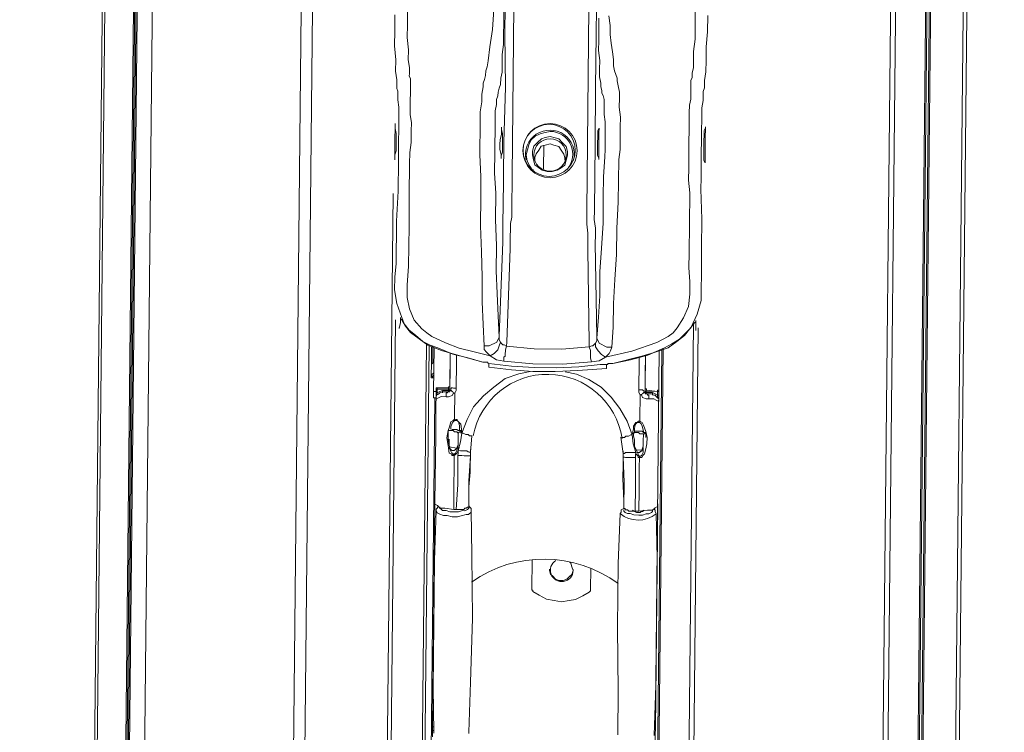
# Model space of a CAD drawing. Header units: metres. Extents: x 779 to 7046, y -512 to 9570.
# Tile 136 of 256: x 2477.433 to 2477.71, y -217.685 to -217.484. Entities that reach past the tile are written whole.
import ezdxf

# ---------------------------------------------------------------- set-up
doc = ezdxf.new("R2010")
doc.units = ezdxf.units.M
doc.linetypes.add('CIĄGłA', pattern=[0])
doc.layers.add('PDF _Geometria', color=7, linetype='Continuous')

# ---------------------------------------------------------------- blocks, each defined once
blk = doc.blocks.new('ADBLUE HELIX 6000')
at = {"layer": 'PDF _Geometria', "lineweight": 9}
for points in [[(72290.61, 10987.94), (72290.61, 12347.05), (72290.97, 12347.05), (72291.33, 12347.05), (72291.68, 12347.05), (72292.03, 12347.05), (72292.38, 12347.05), (72293.08, 12347.05), (72293.79, 12347.05), (72293.79, 12347.76), (72293.79, 12348.11), (72293.79, 12348.47), (72293.79, 12348.82), (72293.79, 12349.17), (72316.72, 12349.17), (72317.08, 12349.17), (72317.43, 12349.17), (72317.43, 12347.05), (72317.43, 12348.11), (72317.43, 12348.47), (72317.43, 12348.82), (72317.78, 12348.82), (72317.78, 12349.17), (72318.14, 12349.17)], [(72456.75, 12349.88), (72456.75, 10988.65), (72403.49, 10988.65), (72403.49, 10987.94), (72403.49, 10986.89), (72403.49, 10986.19), (72403.49, 10985.47), (72403.49, 10984.42), (72403.49, 10983.71), (72403.49, 10983.01), (72403.49, 10981.95), (72403.49, 10449.3)], [(72392.56, 10449.3), (72392.56, 10981.95), (72392.56, 10982.65), (72392.56, 10983.37), (72392.56, 10984.07), (72392.56, 10984.76), (72392.56, 10985.47), (72392.56, 10986.19), (72392.56, 10986.89), (72392.56, 10987.59), (72392.56, 11230.64)], [(72478.27, 12347.76), (72478.27, 10988.65), (72477.92, 10988.65), (72477.58, 10988.65), (72477.22, 10988.65), (72477.22, 10987.94), (72477.22, 10986.89), (72477.22, 10986.19), (72477.22, 10985.47), (72477.22, 10984.42), (72477.22, 10983.71), (72477.22, 10983.01), (72477.22, 10981.95), (72477.58, 10981.95), (72477.92, 10981.95), (72478.27, 10981.95), (72478.27, 10449.3)], [(72467.7, 10449.3), (72467.7, 10981.95), (72467.34, 10981.95), (72466.99, 10981.95), (72466.64, 10981.95), (72466.64, 10982.65), (72466.64, 10983.37), (72466.64, 10984.42), (72466.64, 10985.12), (72466.64, 10985.83), (72466.64, 10986.53), (72466.64, 10987.25), (72466.64, 10987.94), (72458.18, 10988.65), (72458.18, 12349.88)], [(72467.7, 10987.59), (72467.34, 10987.59), (72467.34, 10987.94), (72466.99, 10987.94), (72466.64, 10987.94), (72466.64, 12349.88)], [(72466.99, 10369.93), (72466.99, 10430.26), (72466.99, 10432.74), (72466.99, 10434.85), (72466.99, 10437.32), (72466.99, 10439.79), (72466.99, 10442.27), (72466.99, 10444.72), (72466.99, 10447.19), (72466.99, 10449.3), (72466.99, 10981.95), (72466.99, 10982.65), (72466.99, 10983.37), (72466.99, 10984.07), (72466.99, 10985.12), (72466.99, 10985.83), (72466.99, 10986.53), (72466.99, 10987.25), (72466.99, 10987.94), (72466.99, 12349.88)], [(72477.22, 12347.76), (72477.22, 10988.65), (72468.05, 10987.94), (72468.05, 10987.25), (72468.05, 10986.53), (72468.05, 10985.83), (72468.05, 10985.12), (72468.05, 10984.42), (72468.05, 10983.37), (72468.05, 10982.65), (72468.05, 10981.95), (72467.7, 10981.95), (72467.7, 10982.65), (72467.7, 10983.37), (72467.7, 10984.07), (72467.7, 10985.12), (72467.7, 10985.83), (72467.7, 10986.53), (72467.7, 10987.25), (72467.7, 10987.94), (72468.05, 10987.94), (72468.05, 12349.88)], [(72467.7, 10987.94), (72467.7, 12349.88)], [(72293.79, 12347.05), (72293.79, 10988.3), (72317.08, 10988.3), (72317.08, 10987.25), (72317.08, 10986.53), (72317.08, 10985.83), (72317.08, 10984.76), (72317.08, 10984.07), (72317.08, 10983.37), (72317.08, 10982.29), (72317.08, 10981.6), (72317.43, 10981.6), (72317.78, 10981.6), (72318.14, 10981.6), (72318.14, 10448.95)], [(72206.67, 11781.97), (72235.94, 11781.97), (72235.59, 11781.26), (72235.25, 11779.5), (72235.25, 11777.37), (72234.89, 11774.19), (72234.89, 11770.33), (72234.54, 11766.09), (72234.54, 11761.51), (72234.54, 11756.92), (72234.54, 11756.56), (72234.89, 11756.56), (72235.25, 11756.56), (72235.25, 11059.9)], [(72243.71, 11755.86), (72243.71, 11056.37), (72243.36, 11056.37), (72239.48, 11056.37), (72237.37, 11056.37)], [(72250.4, 11055.67), (72250.4, 11055.33), (72250.06, 11055.33), (72249.72, 11055.33), (72249.36, 11055.67), (72248.29, 11054.97), (72246.89, 11054.97), (72245.83, 11054.97), (72244.75, 11055.67), (72244.07, 11056.37), (72243.71, 11056.37), (72244.07, 11056.37), (72244.07, 11056.73), (72244.07, 11057.07), (72244.07, 11737.16)], [(71754.11, 11756.56), (71754.11, 11059.9), (71810.18, 11059.9), (71856.06, 11059.9), (71902.24, 11059.9), (71948.1, 11059.9), (71994.33, 11059.9), (72040.52, 11059.9), (72086.38, 11059.9), (72132.6, 11059.9), (72178.47, 11059.9), (72234.54, 11059.9), (72234.54, 11756.56)], [(72242.64, 11056.73), (72243.36, 11056.37), (72243.36, 11756.2), (72235.25, 11756.56), (72235.25, 11756.92), (72234.89, 11756.92), (72234.54, 11756.92)], [(72290.61, 11741.39), (72250.76, 11741.39), (72250.76, 11741.05), (72250.76, 11740.69), (72250.76, 11740.34), (72250.76, 11739.99), (72250.76, 11739.63), (72250.06, 11739.63), (72249.36, 11739.28), (72248.65, 11739.28), (72248.65, 11057.79)], [(72244.07, 11060.26), (72244.07, 11060.62), (72244.42, 11060.62), (72244.42, 11060.96), (72244.42, 11062.02), (72244.42, 11062.37), (72244.42, 11062.73), (72244.42, 11063.09), (72244.07, 11063.09), (72244.42, 11063.09), (72244.42, 11736.47), (72244.07, 11736.47), (72244.07, 11736.81)], [(72405.26, 11325.16), (72405.26, 11320.57), (72404.91, 11316.34), (72404.91, 11312.46), (72404.91, 11309.28), (72404.55, 11306.82), (72404.55, 11304.72), (72404.2, 11303.65), (72404.2, 11302.58), (72404.2, 11301.89), (72404.2, 11301.18), (72403.84, 11299.05), (72403.84, 11295.89), (72403.84, 11292.73), (72403.84, 11289.9), (72403.84, 11286.38), (72403.84, 11282.84), (72403.84, 11279.32), (72403.84, 11276.13), (72404.2, 11267.66), (72404.2, 11259.56), (72404.2, 11255.68), (72404.2, 11251.79), (72404.2, 11248.26), (72404.2, 11244.75), (72403.15, 11240.86), (72401.37, 11236.99), (72399.97, 11235.56), (72398.2, 11233.8), (72396.07, 11232.4), (72393.98, 11231.33), (72389.37, 11229.22), (72384.46, 11227.81), (72379.51, 11226.74), (72378.47, 11226.74), (72378.11, 11226.74), (72378.11, 11226.41), (72377.75, 11226.41), (72375.97, 11226.41), (72369.98, 11225.69), (72363.63, 11225.34), (72357.3, 11225.34), (72350.94, 11225.69), (72344.59, 11226.41), (72344.24, 11226.41), (72344.24, 11226.74), (72343.88, 11226.74), (72342.82, 11226.74), (72338.95, 11227.81), (72334.35, 11228.86), (72330.11, 11230.64), (72328, 11231.33), (72325.9, 11232.4), (72323.78, 11234.16), (72322.01, 11235.56), (72320.61, 11237.33), (72319.9, 11239.1), (72318.48, 11242.98), (72317.78, 11246.85), (72317.78, 11250.39), (72318.14, 11254.25), (72318.14, 11258.15), (72318.14, 11262.03), (72318.14, 11266.26), (72318.48, 11274.72), (72318.48, 11283.19), (72318.48, 11286.02), (72318.48, 11289.18), (72318.48, 11291.66), (72318.48, 11295.19), (72318.48, 11298.36), (72318.14, 11300.47), (72318.14, 11301.89), (72318.14, 11302.94), (72317.78, 11303.65), (72317.78, 11304.36), (72317.78, 11306.12), (72317.43, 11308.57), (72317.43, 11311.76), (72317.08, 11315.65), (72317.08, 11319.88), (72317.08, 11324.46)], [(72377.39, 11324.8), (72377.75, 11322), (72377.75, 11319.53), (72378.11, 11317.04), (72378.47, 11314.57), (72378.8, 11312.46), (72378.8, 11310.71), (72379.15, 11309.28), (72379.51, 11308.23), (72379.86, 11307.18), (72379.86, 11306.47), (72380.22, 11305.05), (72380.58, 11303.29), (72380.58, 11301.54), (72380.58, 11299.05), (72380.93, 11296.25), (72380.93, 11293.41), (72380.93, 11290.24), (72380.93, 11287.06), (72380.58, 11284.24), (72380.58, 11278.26), (72380.58, 11272.25), (72380.22, 11264.86), (72380.22, 11257.44), (72379.86, 11250.39), (72379.51, 11243.69), (72379.51, 11236.99), (72379.15, 11231.33), (72378.8, 11230.28), (72378.47, 11229.57), (72377.39, 11228.52), (72384.79, 11230.28), (72391.85, 11232.75), (72395.03, 11234.51), (72396.46, 11235.56), (72397.5, 11236.99), (72399.26, 11239.79), (72400.68, 11242.98), (72401.02, 11246.51), (72401.02, 11250.03), (72400.68, 11253.92), (72400.68, 11258.15), (72400.68, 11266.26), (72400.68, 11275.08), (72400.32, 11278.6), (72400.32, 11282.12), (72400.32, 11285.66), (72400.32, 11289.18), (72400.32, 11293.05), (72400.32, 11295.53), (72400.32, 11297.65), (72400.32, 11299.76), (72400.68, 11301.54), (72400.68, 11302.94), (72400.68, 11304.36), (72400.68, 11305.76), (72400.68, 11306.82), (72401.02, 11307.53), (72401.02, 11308.93), (72401.37, 11310.35), (72401.37, 11312.11), (72401.37, 11314.93), (72401.73, 11318.46), (72401.73, 11322.34), (72401.73, 11326.22)], [(72320.61, 11325.86), (72320.61, 11321.64), (72320.61, 11318.1), (72320.95, 11314.57), (72320.95, 11311.76), (72321.3, 11309.65), (72321.3, 11307.87), (72321.3, 11307.18), (72321.65, 11306.47), (72321.65, 11305.76), (72321.65, 11304.72), (72321.65, 11303.65), (72321.65, 11302.25), (72321.65, 11300.47), (72321.65, 11298.36), (72321.65, 11296.25), (72322.01, 11294.12), (72322.01, 11291.66), (72322.01, 11288.47), (72321.65, 11285.66), (72321.65, 11282.48), (72321.65, 11273.67), (72321.65, 11264.86), (72321.65, 11259.2), (72321.65, 11253.56), (72321.3, 11248.26), (72321.3, 11244.75), (72322.01, 11241.57), (72323.42, 11238.39), (72325.54, 11235.93), (72326.95, 11234.87), (72328.36, 11233.8), (72332.24, 11232.04), (72336.13, 11230.64), (72340.35, 11229.57), (72344.95, 11228.52), (72343.88, 11229.57), (72343.18, 11230.28), (72343.18, 11231.33), (72342.82, 11237.33), (72342.46, 11243.69), (72342.46, 11250.74), (72342.12, 11257.79), (72341.77, 11265.19), (72341.77, 11273.31), (72341.77, 11278.96), (72341.41, 11285.31), (72341.41, 11288.11), (72341.41, 11291.3), (72341.41, 11294.47), (72341.41, 11297.3), (72341.77, 11300.12), (72341.77, 11302.25), (72342.12, 11304.36), (72342.12, 11305.41), (72342.46, 11306.47), (72342.82, 11307.53), (72342.82, 11308.93), (72343.18, 11309.99), (72343.52, 11311.76), (72343.88, 11315.65), (72344.59, 11320.57), (72344.95, 11326.22)], [(72347.77, 11232.4), (72348.11, 11232.04), (72348.46, 11231.69), (72348.81, 11231.69), (72349.52, 11231.33), (72349.52, 11232.4), (72350.24, 11258.84), (72350.24, 11262.38), (72350.24, 11264.14), (72350.24, 11265.91), (72350.6, 11267.66), (72350.6, 11269.43), (72350.6, 11269.79), (72350.6, 11279.32), (72350.6, 11288.83), (72350.6, 11307.87), (72350.6, 11327.29)], [(72373.86, 11334.69), (72373.86, 11319.53), (72373.86, 11304.36), (72373.86, 11288.83), (72373.86, 11279.32), (72373.86, 11269.79), (72373.86, 11267.32), (72374.22, 11264.86), (72374.22, 11262.74), (72374.22, 11260.6), (72374.93, 11234.16), (72374.93, 11233.8), (72374.93, 11233.09), (72374.58, 11232.4), (72374.22, 11232.04), (72373.86, 11231.69), (72373.51, 11231.69), (72372.82, 11231.33), (72372.82, 11232.4), (72372.11, 11258.84), (72372.11, 11261.31), (72372.11, 11263.43), (72371.75, 11265.91), (72371.75, 11269.07), (72371.75, 11269.43), (72371.75, 11269.79), (72371.75, 11279.32), (72371.75, 11288.83), (72371.75, 11307.87), (72371.75, 11326.91)], [(72379.15, 11231.33), (72377.75, 11231.33), (72377.04, 11231.69), (72376.33, 11232.04), (72375.62, 11232.4), (72375.29, 11233.09), (72374.93, 11233.8), (72375.29, 11239.79), (72375.62, 11245.8), (72375.62, 11252.51), (72375.97, 11259.2), (72376.33, 11266.26), (72376.33, 11273.67), (72376.33, 11279.32), (72376.68, 11284.95), (72376.68, 11287.06), (72376.68, 11289.18), (72376.68, 11290.94), (72376.68, 11292.73), (72376.68, 11294.83), (72376.33, 11296.94), (72376.33, 11298.72), (72376.33, 11300.12), (72376.33, 11301.18), (72375.97, 11302.25), (72375.62, 11302.94), (72375.62, 11303.65), (72375.29, 11304.72), (72375.29, 11305.76), (72374.93, 11307.53), (72374.93, 11309.65), (72374.93, 11312.11), (72374.58, 11314.93), (72374.58, 11317.76), (72374.58, 11320.92), (72374.58, 11324.11)], [(72347.77, 11325.52), (72347.77, 11322.34), (72347.77, 11319.17), (72347.77, 11316.34), (72347.42, 11313.53), (72347.42, 11311.04), (72347.42, 11308.57), (72347.06, 11306.82), (72347.06, 11305.05), (72346.71, 11304), (72346.35, 11302.94), (72346.35, 11301.89), (72345.99, 11300.83), (72345.99, 11299.43), (72345.63, 11297.65), (72345.63, 11295.89), (72345.63, 11293.77), (72345.63, 11291.3), (72345.63, 11288.83), (72345.63, 11286.02), (72345.63, 11280.01), (72345.99, 11274.38), (72345.99, 11266.97), (72346.35, 11259.56), (72346.35, 11252.51), (72346.71, 11246.15), (72347.06, 11239.79), (72347.42, 11233.8), (72347.06, 11233.09), (72346.71, 11232.4), (72345.99, 11232.04), (72345.3, 11231.69), (72344.59, 11231.33), (72343.18, 11231.33)], [(72374.58, 11232.4), (72374.58, 11231.33), (72375.29, 11230.28), (72376.33, 11229.22), (72377.39, 11228.52), (72375.62, 11227.45), (72373.51, 11227.1), (72365.4, 11226.41), (72356.94, 11226.41), (72348.81, 11227.1), (72346.71, 11227.45), (72344.95, 11228.52), (72345.99, 11229.22), (72347.06, 11230.28), (72347.42, 11231.33), (72347.77, 11232.4), (72347.42, 11233.09), (72347.42, 11233.8), (72347.42, 11234.16), (72348.11, 11260.6), (72348.11, 11262.74), (72348.11, 11264.86), (72348.11, 11267.32), (72348.11, 11269.79), (72348.11, 11279.32), (72348.11, 11288.83), (72348.46, 11304.36), (72348.11, 11319.53), (72348.11, 11334.69)], [(72317.43, 11283.55), (72317.43, 11283.91), (72317.43, 11284.95), (72317.78, 11286.02), (72317.78, 11287.78), (72317.78, 11289.18), (72317.78, 11290.94), (72317.43, 11292.37), (72317.43, 11293.41), (72317.43, 11293.77), (72317.43, 11293.41), (72317.43, 11293.05), (72317.43, 11291.66), (72317.43, 11290.24), (72317.43, 11289.18), (72317.43, 11287.42), (72317.43, 11286.02), (72317.43, 11284.59), (72317.43, 11283.91)], [(72404.91, 11293.77), (72404.91, 11293.41), (72404.55, 11292.73), (72404.55, 11291.3), (72404.55, 11289.9), (72404.55, 11288.11), (72404.55, 11286.38), (72404.55, 11284.95), (72404.55, 11284.24), (72404.91, 11283.55), (72404.91, 11283.91), (72404.91, 11284.59), (72404.91, 11285.66), (72404.91, 11287.06), (72404.91, 11288.11), (72404.91, 11289.9), (72404.91, 11291.3), (72404.91, 11292.73), (72404.91, 11293.41)], [(72356.94, 11283.91), (72356.94, 11284.59), (72357.3, 11285.66), (72357.98, 11286.7), (72358.7, 11287.78), (72359.77, 11288.11), (72361.16, 11288.47), (72362.22, 11288.11), (72363.63, 11287.78), (72364.33, 11286.7), (72365.05, 11285.66), (72365.4, 11284.59), (72365.4, 11283.91)], [(72359.41, 11288.11), (72359.41, 11281.41)], [(72317.08, 11274.02), (72317.08, 10988.3), (72317.43, 10988.3), (72317.78, 10988.3), (72318.14, 10988.3), (72318.14, 10987.25), (72318.14, 10986.53), (72318.14, 10985.83), (72318.14, 10984.76), (72318.14, 10984.07), (72318.14, 10983.01), (72318.14, 10982.29), (72318.14, 10981.6), (72326.95, 10981.6), (72326.95, 10448.95)], [(72319.2, 11236.27), (72319.2, 11235.93), (72319.55, 11237.69), (72319.55, 11239.1), (72319.55, 11238.74), (72319.9, 11238.39), (72320.95, 11236.63), (72322.37, 11234.87), (72324.84, 11233.09), (72327.31, 11231.33), (72331.19, 11229.92), (72334.71, 11228.86), (72342.82, 11226.74)], [(72379.51, 11226.74), (72387.64, 11228.86), (72391.15, 11229.92), (72395.03, 11231.33), (72397.5, 11233.09), (72399.61, 11234.87), (72401.02, 11236.63), (72402.45, 11238.39), (72402.79, 11238.74), (72402.79, 11239.1), (72402.79, 11237.69), (72402.79, 11236.27)], [(72318.14, 11238.39), (72318.14, 10988.3), (72326.95, 10987.59), (72326.95, 10986.89), (72326.95, 10986.19), (72326.95, 10985.12), (72326.95, 10984.42), (72326.95, 10983.71), (72326.95, 10983.01), (72326.95, 10982.29), (72326.95, 10981.6), (72327.31, 10981.6), (72327.64, 10981.6), (72327.64, 10448.95)], [(72402.09, 11238.04), (72402.09, 10988.65)], [(72403.49, 10988.65), (72403.49, 11236.99)], [(72326.95, 11231.69), (72326.95, 10987.59), (72327.31, 10987.59), (72327.64, 10987.59), (72327.64, 10986.53), (72327.64, 10985.83), (72327.64, 10985.12), (72327.64, 10984.42), (72327.64, 10983.71), (72327.64, 10983.01), (72327.64, 10982.29), (72327.64, 10981.6)], [(72327.64, 10987.59), (72327.64, 11231.33)], [(72329.07, 11227.1), (72329.07, 11226.74), (72328.72, 11226.41), (72328.36, 11226.05), (72328.36, 11226.41), (72328.36, 11227.45), (72328.36, 11228.52), (72328.36, 11229.92), (72328.36, 11230.97)], [(72329.07, 11226.74), (72328.72, 11226.41), (72328.36, 11226.05), (72328.72, 11226.41), (72328.72, 11227.1), (72328.72, 11228.17), (72328.72, 11229.22), (72328.72, 11230.64), (72328.72, 11230.97)], [(72329.07, 11230.64), (72329.07, 11218.28), (72329.07, 11217.58), (72329.07, 11216.88), (72329.07, 11216.52), (72329.78, 11216.52)], [(72348.81, 11227.1), (72348.81, 11228.17), (72349.17, 11228.52), (72349.17, 11229.22), (72349.17, 11229.92), (72349.17, 11230.28), (72349.52, 11231.33), (72357.3, 11230.64), (72365.05, 11230.64), (72372.82, 11231.33), (72373.16, 11230.28), (72373.16, 11229.92), (72373.16, 11229.22), (72373.16, 11228.52), (72373.16, 11228.17), (72373.51, 11227.1)], [(72392.56, 10987.59), (72392.92, 10987.59), (72392.92, 10987.94), (72393.27, 10987.94), (72393.62, 10987.94), (72393.62, 11230.97)], [(72393.27, 11230.64), (72393.27, 10987.94), (72393.27, 10987.25), (72393.27, 10986.53), (72393.27, 10985.83), (72393.27, 10985.12), (72393.27, 10984.07), (72393.27, 10983.37), (72393.27, 10982.65), (72393.27, 10981.95), (72393.27, 10449.3), (72393.27, 10447.19), (72393.27, 10444.72), (72393.27, 10442.27), (72393.27, 10439.79), (72393.27, 10437.32), (72393.27, 10434.85), (72393.27, 10432.74), (72393.27, 10430.26), (72393.27, 10369.23), (72392.92, 10369.23), (72392.56, 10369.23), (72392.56, 10369.59), (72392.92, 10369.59)], [(72333.29, 11219.35), (72333.29, 11219.69), (72333.63, 11219.69), (72333.63, 11220.05), (72333.63, 11229.22), (72333.63, 11225.34), (72333.63, 11218.64), (72333.99, 11218.64), (72334.35, 11218.28), (72335.07, 11217.94), (72334.71, 11217.94), (72334.35, 11217.22), (72333.29, 11216.88), (72332.6, 11216.88), (72331.19, 11216.88), (72330.47, 11216.52), (72329.78, 11216.17), (72329.78, 11216.88), (72329.78, 11217.58), (72329.78, 11217.94), (72329.78, 11218.99), (72330.11, 11218.99), (72330.11, 11219.35)], [(72335.42, 11228.52), (72335.42, 11226.41), (72335.42, 11219.35), (72335.07, 11219.35), (72334.71, 11219.35), (72334.35, 11219.35), (72333.99, 11219.35), (72333.99, 11218.99), (72333.63, 11218.99), (72333.63, 11218.64), (72333.63, 11218.28), (72333.29, 11218.28), (72332.95, 11218.28), (72332.24, 11218.28), (72331.54, 11218.28), (72330.83, 11217.94), (72330.47, 11217.58), (72329.78, 11217.22), (72329.78, 11216.88), (72329.78, 11216.52), (72329.78, 11216.17), (72329.78, 11216.88), (72330.11, 11217.58), (72330.11, 11217.94), (72330.83, 11218.28), (72331.54, 11218.64), (72331.54, 11218.28), (72331.54, 11217.94)], [(72386.93, 11219.35), (72386.93, 11221.45), (72386.93, 11225.34), (72386.93, 11228.52)], [(72388.68, 11218.64), (72388.68, 11220.75), (72388.68, 11224.64), (72388.68, 11228.17), (72388.68, 11229.22), (72388.68, 11220.05), (72388.68, 11219.69), (72389.03, 11219.69), (72389.03, 11219.35), (72392.2, 11218.99), (72392.2, 11217.94), (72392.56, 11217.94)], [(72329.07, 11223.58), (72328.36, 11222.87), (72328.36, 11226.05), (72328.36, 11222.87), (72328.72, 11222.52), (72329.07, 11222.87)], [(72328.36, 11226.05), (72328.36, 11226.05)], [(72344.24, 11226.41), (72344.59, 11226.41), (72344.59, 11226.05), (72344.59, 11225.34), (72350.94, 11224.64), (72356.94, 11224.27), (72363.29, 11224.27), (72369.64, 11224.64), (72377.75, 11225.34), (72377.75, 11226.41), (72378.11, 11226.41)], [(72328.72, 11222.16), (72328.72, 11222.52), (72328.36, 11222.52), (72328.36, 11222.87), (72328.36, 11222.52), (72328.36, 11222.16), (72328.72, 11222.16), (72329.07, 11222.16)], [(72328.36, 11222.87), (72328.36, 11222.87)], [(72356.23, 11224.27), (72353.07, 11223.58), (72349.17, 11222.16), (72345.99, 11219.69), (72343.18, 11217.22), (72340.35, 11214.06), (72338.6, 11210.52), (72337.18, 11206.64), (72336.82, 11204.17), (72336.13, 11201.7), (72336.82, 11201.7), (72337.53, 11201.7), (72337.89, 11201.7), (72338.6, 11201.7), (72338.95, 11201.35), (72339.3, 11201.35), (72339.65, 11201.35), (72340, 11205.93), (72339.65, 11205.93), (72339.3, 11205.93), (72338.95, 11206.29), (72338.25, 11206.29), (72337.53, 11206.64), (72337.18, 11206.64), (72337.18, 11207), (72336.82, 11209.13), (72336.13, 11209.82), (72335.77, 11210.18), (72335.77, 11210.52), (72335.42, 11210.52), (72335.07, 11210.52), (72335.07, 11211.23), (72335.07, 11217.94), (72335.42, 11218.64), (72335.42, 11219.35)], [(72366.12, 11224.27), (72369.27, 11223.58), (72372.82, 11222.16), (72376.33, 11220.05), (72379.15, 11217.22), (72381.62, 11214.06), (72383.74, 11210.52), (72385.15, 11206.64), (72384.79, 11206.64), (72384.1, 11206.29), (72383.38, 11206.29), (72383.03, 11205.93), (72382.67, 11205.93), (72382.33, 11205.93), (72381.98, 11205.93), (72382.67, 11201.35), (72383.03, 11201.35), (72383.38, 11201.7), (72383.74, 11201.7), (72384.46, 11201.7), (72384.79, 11201.7), (72385.5, 11201.7), (72386.21, 11201.7), (72386.21, 11201.35), (72386.93, 11200.65), (72386.93, 11200.3), (72387.28, 11200.3), (72387.28, 11200.65)], [(72333.63, 11218.99), (72333.29, 11218.99), (72333.29, 11219.35), (72330.11, 11219.35), (72329.78, 11219.35), (72329.78, 11218.99), (72329.78, 11212.29), (72329.78, 11205.93), (72329.78, 11199.58), (72329.78, 11193.25), (72329.78, 11187.26), (72329.78, 11123.75)], [(72382.67, 11201.35), (72382.67, 11200.3), (72383.03, 11200.3), (72383.38, 11200.3), (72383.74, 11200.3), (72384.46, 11200.3), (72384.79, 11200.3), (72385.5, 11200.3), (72386.21, 11200.3), (72386.21, 11200.99), (72386.21, 11201.7), (72385.5, 11204.17), (72385.15, 11206.64), (72385.5, 11208.4), (72385.5, 11209.13), (72386.21, 11210.18), (72386.57, 11210.18), (72386.93, 11210.52), (72387.28, 11210.52), (72387.28, 11211.23), (72387.28, 11217.94), (72386.93, 11218.64), (72386.93, 11219.35), (72387.28, 11219.35), (72387.64, 11219.35), (72387.97, 11219.35), (72388.33, 11218.99), (72388.68, 11218.99), (72388.68, 11218.64), (72388.33, 11218.64), (72387.97, 11218.28), (72387.28, 11217.94), (72387.64, 11217.94), (72387.97, 11217.22), (72389.03, 11216.88), (72389.73, 11216.88), (72391.15, 11216.88), (72391.85, 11216.52), (72392.56, 11216.17), (72392.56, 11216.88), (72392.56, 11217.58), (72392.56, 11217.94), (72392.56, 11218.28), (72392.56, 11218.99)], [(72388.68, 11218.99), (72389.03, 11218.99), (72389.03, 11219.35)], [(72389.73, 11216.88), (72389.73, 11217.22), (72389.73, 11217.58), (72389.73, 11217.94), (72389.37, 11217.94), (72389.37, 11218.28), (72389.03, 11218.28), (72389.03, 11218.64), (72389.03, 11218.99), (72392.2, 11218.99), (72392.2, 11219.35)], [(72392.56, 11218.99), (72392.56, 11219.35), (72392.2, 11219.35)], [(72329.07, 11218.28), (72329.78, 11218.28)], [(72329.78, 11218.99), (72329.78, 11218.99)], [(72329.78, 11217.94), (72330.11, 11217.94), (72330.11, 11218.99), (72333.29, 11218.99), (72333.29, 11218.64), (72331.54, 11218.64)], [(72329.78, 11218.99), (72329.78, 11218.99)], [(72332.6, 11216.88), (72332.6, 11217.22), (72332.6, 11217.58), (72332.6, 11217.94), (72332.95, 11217.94), (72332.95, 11218.28)], [(72333.29, 11218.28), (72333.29, 11218.64), (72333.63, 11218.64)], [(72333.63, 11218.64), (72333.63, 11218.64)], [(72333.63, 11218.28), (72333.63, 11218.28)], [(72388.68, 11218.64), (72388.68, 11218.64)], [(72390.81, 11217.94), (72390.81, 11218.28), (72390.81, 11218.64)], [(72392.56, 11218.99), (72392.2, 11218.99)], [(72392.56, 11218.99), (72392.56, 11218.99)], [(72392.56, 11218.99), (72392.56, 11218.99)], [(72329.43, 11007.71), (72329.43, 11216.52)], [(72329.78, 11187.26), (72329.78, 11186.53), (72330.47, 11186.19), (72331.19, 11185.47), (72332.6, 11185.47), (72335.07, 11185.12), (72335.07, 11191.12), (72335.07, 11197.47), (72335.07, 11200.3), (72334.71, 11200.3), (72334.35, 11200.3), (72334.35, 11200.65), (72333.63, 11200.99), (72333.29, 11203.1), (72332.95, 11205.24), (72333.29, 11207.35), (72333.63, 11208.4), (72333.99, 11209.82), (72334.71, 11210.18), (72335.07, 11210.52), (72335.07, 11210.18), (72334.71, 11209.82), (72334.35, 11209.46), (72333.99, 11208.4), (72333.99, 11207.69)], [(72336.46, 11207.35), (72336.46, 11208.76), (72336.13, 11209.82), (72335.77, 11210.18), (72335.42, 11210.18), (72335.07, 11210.18)], [(72387.28, 11210.18), (72386.93, 11210.18), (72386.57, 11210.18), (72386.21, 11209.82), (72385.85, 11209.13), (72385.85, 11208.4), (72385.85, 11207.35)], [(72392.2, 11123.75), (72392.56, 11123.75), (72392.56, 11187.26), (72392.56, 11186.53), (72391.85, 11186.19), (72391.15, 11185.47), (72389.73, 11185.47), (72387.28, 11185.12), (72387.28, 11191.12), (72387.28, 11197.47), (72387.28, 11200.3), (72387.64, 11200.3), (72387.97, 11200.3), (72388.33, 11200.99), (72388.68, 11201.35), (72389.03, 11202.77), (72389.37, 11204.17), (72389.37, 11205.93), (72389.03, 11207.69), (72388.33, 11209.46), (72387.97, 11210.18), (72387.28, 11210.52), (72387.28, 11210.18), (72387.64, 11209.82), (72387.97, 11209.13), (72388.33, 11207.69), (72388.33, 11207.35)], [(72334.71, 11207.69), (72334.35, 11207.69), (72334.71, 11207.69), (72335.07, 11207.69), (72335.42, 11207.69), (72335.77, 11207.69), (72336.13, 11207.35), (72336.46, 11207.35), (72336.82, 11207.35), (72336.82, 11206.64), (72336.82, 11207.35), (72336.82, 11207), (72336.46, 11207), (72336.13, 11206.64), (72335.77, 11207), (72335.42, 11207), (72335.07, 11207), (72334.71, 11207.35), (72334.35, 11207.35), (72333.99, 11207.35), (72333.63, 11207.35), (72333.29, 11207.35), (72333.29, 11207)], [(72333.29, 11207.35), (72333.29, 11207.35)], [(72333.29, 11207.35), (72333.29, 11205.93), (72333.29, 11204.88), (72333.63, 11203.1)], [(72336.13, 11206.64), (72336.13, 11204.53), (72336.13, 11203.46), (72335.77, 11202.41), (72336.13, 11202.41), (72336.46, 11202.41), (72336.46, 11202.77)], [(72388.33, 11207), (72387.97, 11207), (72387.64, 11207), (72387.28, 11207), (72386.93, 11207.35), (72386.57, 11207.35), (72386.21, 11207.35), (72385.85, 11207.35), (72385.5, 11207), (72385.5, 11207.35)], [(72388.33, 11203.1), (72388.33, 11201.7), (72387.97, 11200.99), (72387.64, 11200.65), (72387.28, 11200.65), (72386.93, 11200.99), (72386.93, 11201.35), (72386.57, 11202.06), (72385.85, 11203.46), (72385.85, 11205.24), (72385.5, 11206.29), (72385.5, 11207)], [(72388.33, 11202.77), (72388.33, 11202.41), (72387.97, 11202.41), (72388.33, 11203.46), (72388.33, 11204.88), (72388.33, 11207), (72388.68, 11207), (72389.03, 11207.35), (72388.68, 11207.35), (72388.33, 11207.35), (72387.97, 11207.69), (72387.64, 11207.69), (72387.28, 11207.69), (72386.93, 11207.69), (72386.57, 11207.69), (72386.21, 11207.69), (72385.85, 11207.69)], [(72389.03, 11205.93), (72389.03, 11207.35)], [(72336.13, 11203.46), (72336.13, 11203.1), (72335.77, 11201.7), (72335.42, 11200.99), (72335.07, 11200.65), (72334.71, 11200.65), (72334.71, 11200.99), (72334.35, 11200.99), (72333.99, 11201.7), (72333.63, 11203.1), (72333.63, 11204.17), (72333.63, 11204.88)], [(72340, 11122.34), (72340, 11121.98)], [(72330.11, 11121.98), (72330.11, 11122.34), (72330.11, 11121.98)], [(72340, 11121.98), (72340, 11122.34), (72340.35, 11136.44), (72340.72, 11154.45), (72340.35, 11172.44), (72340, 11184.79), (72340, 11185.47), (72339.65, 11185.83), (72339.3, 11186.19), (72339.3, 11193.25), (72339.65, 11200.3), (72339.65, 11201.35)], [(72335.07, 11200.65), (72334.71, 11200.65), (72335.07, 11200.3), (72335.42, 11200.65), (72335.77, 11200.99), (72336.13, 11201.7), (72336.13, 11200.99), (72336.13, 11200.3), (72336.82, 11200.3), (72337.18, 11200.3), (72337.89, 11200.3), (72338.6, 11200.3), (72338.95, 11200.3), (72339.3, 11200.3), (72339.65, 11200.3), (72339.65, 11202.06), (72339.65, 11195.71), (72339.3, 11191.48), (72339.3, 11187.96), (72339.3, 11186.53), (72339.3, 11186.19), (72339.3, 11185.83), (72338.95, 11185.83), (72338.6, 11185.47), (72338.25, 11185.47), (72337.89, 11185.12), (72337.18, 11185.12), (72336.46, 11185.12), (72335.77, 11185.12)], [(72335.07, 11185.12), (72335.77, 11185.12), (72336.13, 11192.18), (72336.13, 11200.3)], [(72339.65, 11201.35), (72339.65, 11201.35)], [(72386.21, 11185.12), (72385.85, 11185.12), (72385.15, 11185.12), (72384.46, 11185.12), (72384.1, 11185.47), (72383.38, 11185.47), (72383.38, 11185.83), (72383.03, 11185.83), (72383.03, 11186.19), (72383.03, 11193.25), (72382.67, 11200.3), (72382.67, 11202.06), (72382.67, 11198.18), (72382.67, 11194.29), (72383.03, 11187.96), (72383.03, 11186.53), (72383.03, 11186.19)], [(72382.67, 11201.35), (72382.67, 11201.35)], [(72386.57, 11201.7), (72386.93, 11201.7), (72387.28, 11201.7), (72387.64, 11202.06), (72387.97, 11202.06), (72387.97, 11202.41), (72386.21, 11202.41)], [(72386.21, 11200.3), (72386.21, 11192.18), (72386.21, 11185.12), (72387.28, 11185.12)], [(72330.47, 11185.83), (72330.47, 11185.47), (72330.11, 11185.12), (72330.11, 11184.79), (72329.78, 11170.67), (72329.78, 11152.66), (72329.78, 11134.68), (72330.11, 11122.34)], [(72340, 11184.79), (72340, 11184.43), (72339.3, 11183.72), (72338.6, 11183.72), (72337.18, 11183.36), (72336.13, 11183), (72334.71, 11183), (72333.29, 11183.36), (72332.24, 11183.36), (72331.19, 11183.72), (72330.47, 11184.07), (72330.11, 11184.79)], [(72331.19, 11185.83), (72331.19, 11185.47), (72331.54, 11185.12), (72331.9, 11184.79), (72332.95, 11184.79), (72333.99, 11184.43), (72335.07, 11184.43), (72336.46, 11184.43), (72337.53, 11184.79), (72338.25, 11184.79), (72338.95, 11185.12), (72339.3, 11185.47), (72339.3, 11185.83)], [(72383.03, 11185.83), (72382.33, 11185.47), (72382.33, 11184.79), (72381.98, 11184.43), (72381.62, 11170.31), (72381.62, 11152.33), (72381.98, 11134.34), (72381.98, 11121.98)], [(72392.2, 11121.98), (72392.56, 11136.1), (72392.56, 11154.09), (72392.56, 11172.08), (72392.2, 11184.43), (72391.85, 11185.12), (72391.85, 11185.47), (72391.5, 11185.83)], [(72383.03, 11185.47), (72383.03, 11185.12), (72383.38, 11184.79), (72384.1, 11184.43), (72384.79, 11184.43), (72385.85, 11184.07), (72387.28, 11184.07), (72388.33, 11184.07), (72389.37, 11184.43), (72390.09, 11184.43), (72390.81, 11184.79), (72391.15, 11185.12), (72391.15, 11185.47)], [(72388.68, 11185.47), (72388.33, 11185.12), (72387.97, 11185.12), (72387.64, 11184.79), (72386.93, 11184.79), (72386.57, 11184.79), (72385.85, 11185.12), (72385.5, 11185.47)], [(72388.68, 11185.12), (72388.68, 11185.12)], [(72357.3, 11171), (72357.3, 11162.91), (72357.3, 11162.55), (72357.63, 11162.55), (72357.63, 11162.2), (72359.41, 11161.14), (72361.5, 11160.09), (72363.63, 11159.72), (72365.76, 11159.39), (72367.86, 11159.72), (72369.64, 11160.09), (72371.75, 11161.14), (72373.51, 11162.2), (72373.86, 11162.55), (72373.86, 11162.91), (72373.86, 11168.9)], [(72368.94, 11168.55), (72368.94, 11168.2), (72368.59, 11167.13), (72367.86, 11166.44), (72367.16, 11165.73), (72366.12, 11165.38), (72365.05, 11165.38), (72363.99, 11165.73), (72363.29, 11166.44), (72362.58, 11167.13), (72362.22, 11168.2), (72362.22, 11168.55)], [(72330.11, 11123.75), (72329.78, 11123.75), (72329.78, 11123.4), (72329.78, 11123.04), (72329.78, 11122.7), (72329.78, 11120.93)], [(72330.11, 11122.7), (72329.78, 11122.7)]]:
    blk.add_lwpolyline(points, dxfattribs=at)
for points in [[(72347.77, 11288.11), (72347.77, 11289.9), (72347.77, 11291.3), (72347.42, 11292.37), (72347.42, 11293.05), (72347.42, 11292.37), (72347.42, 11290.94), (72347.06, 11289.54), (72347.06, 11288.11), (72347.06, 11286.7), (72347.42, 11285.31), (72347.42, 11284.59), (72347.42, 11284.24), (72347.42, 11284.95), (72347.77, 11286.02), (72347.77, 11287.42)], [(72374.58, 11289.18), (72374.58, 11287.78), (72374.58, 11286.38), (72374.58, 11285.31), (72374.93, 11284.59), (72374.93, 11284.24), (72374.93, 11284.59), (72374.93, 11285.31), (72374.93, 11286.38), (72374.93, 11287.78), (72374.93, 11289.18), (72374.93, 11290.59), (72374.93, 11292.01), (72374.93, 11292.73), (72374.93, 11293.05), (72374.58, 11292.37), (72374.58, 11291.3), (72374.58, 11290.24)], [(72361.16, 11290.59), (72362.58, 11290.24), (72363.63, 11289.9), (72364.69, 11288.83), (72365.76, 11287.78), (72366.12, 11286.38), (72366.12, 11285.31), (72365.76, 11283.91), (72365.4, 11282.48), (72364.33, 11281.78), (72363.29, 11281.08), (72361.88, 11280.72), (72360.47, 11280.72), (72359.06, 11281.08), (72357.98, 11281.78), (72356.94, 11282.48), (72356.59, 11283.91), (72356.23, 11285.31), (72356.23, 11286.38), (72356.59, 11287.78), (72357.63, 11288.83), (72358.7, 11289.9), (72359.77, 11290.24)], [(72389.03, 11218.28), (72388.68, 11218.28), (72388.68, 11218.64), (72389.03, 11218.64), (72390.81, 11218.64), (72391.5, 11218.28), (72392.2, 11217.94), (72392.2, 11217.58), (72392.56, 11216.88), (72392.56, 11216.17), (72392.56, 11216.52), (72392.56, 11216.88), (72392.2, 11217.22), (72391.85, 11217.58), (72391.5, 11217.94), (72391.15, 11217.94), (72390.45, 11218.28), (72389.73, 11218.28)], [(72333.63, 11202.77), (72333.63, 11202.41), (72333.99, 11202.06), (72334.35, 11201.7), (72334.71, 11201.7), (72335.07, 11201.7), (72335.42, 11202.06), (72335.77, 11202.41)]]:
    blk.add_lwpolyline(points, close=True, dxfattribs=at)
for points in [[(72366.12, 11281.41, 0.635203), (72361.16, 11292.01), (72359.77, 11291.66), (72358.34, 11291.3), (72356.94, 11290.59), (72355.87, 11289.54), (72355.16, 11288.11), (72354.8, 11286.7), (72354.46, 11285.31), (72354.8, 11283.55), (72355.51, 11282.12), (72356.23, 11281.08), (72356.59, 11281.08)], [(72367.86, 11170.67), (72368.22, 11170.31), (72368.59, 11169.25), (72368.94, 11168.2, -1.661877), (72363.99, 11171)]]:
    blk.add_lwpolyline(points, format="xyb", dxfattribs=at)
for centre, radius in [((72361.2, 11286.56), 7.64), ((72360.94, 11286.65), 7.34), ((72361.21, 11285.33), 4.57)]:
    blk.add_circle(centre, radius, dxfattribs=at)
for centre, radius, start, end in [((72361.16, 11285.48), 6.88, 346.7441, 193.2559), ((72361.31, 11202.19), 21.29, 9.146, 169.8722), ((72387.09, 11190.9), 8.25, 231.6942, 308.3058), ((72360.98, 11136.25), 35.12, 54.0184, 125.9816)]:
    blk.add_arc(centre, radius, start, end, dxfattribs=at)
blk = doc.blocks.new('B-B')
at = {"color": 18, "lineweight": 0, "true_color": 0x000000, "xscale": 0.001, "yscale": 0.001, "zscale": 0.001, "rotation": 279.9583443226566}
blk.add_blockref('ADBLUE HELIX 6000', (-2.96866, -6.03965, -10.04), dxfattribs=at)

msp = doc.modelspace()

# ---------------------------------------------------------------- block references
at = {"layer": 'PDF _Geometria', "linetype": 'CIĄGłA', "rotation": 79.44877770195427}
msp.add_blockref('B-B', (2399.71412, -224.03405, 10.04), dxfattribs=at)

doc.saveas('drawing.dxf')
